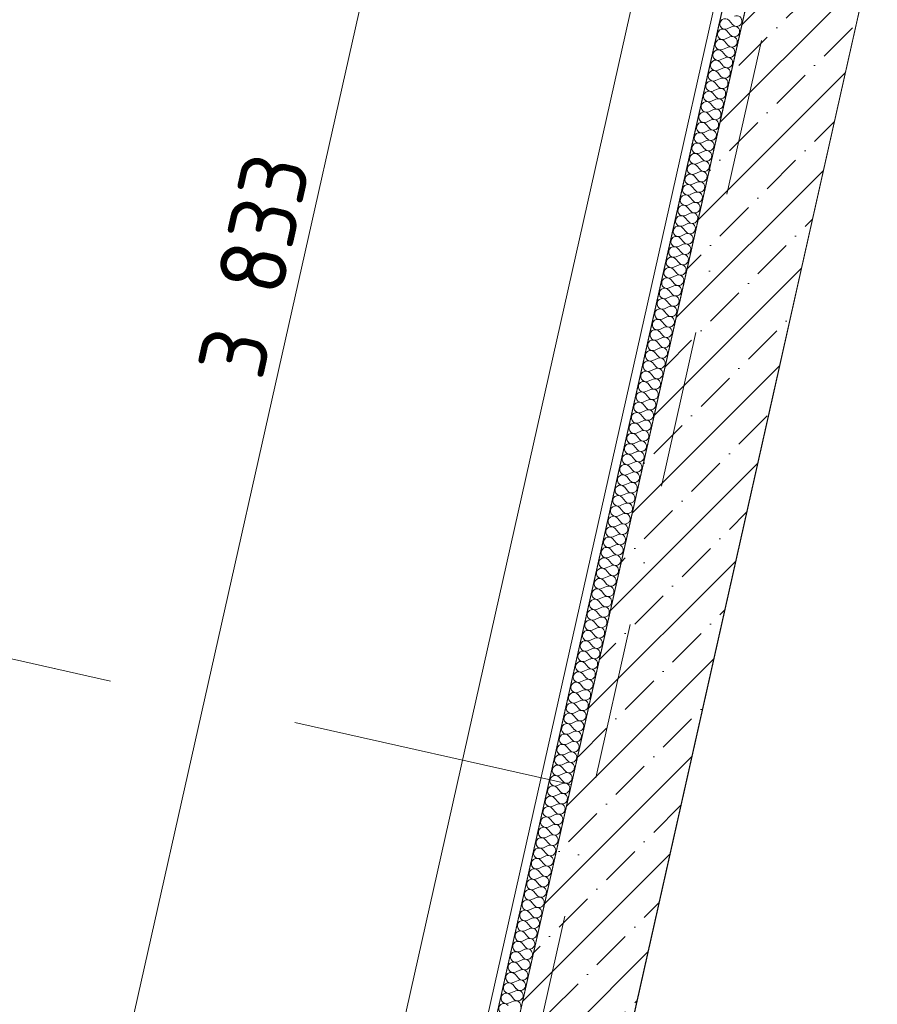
# Model space of a CAD drawing. Header units: millimetres. Extents: x -7218036 to -6936053, y 6003644 to 6210136.
# Tile 51 of 65: x -7186104 to -7184181, y 6140914 to 6143120. Entities that reach past the tile are written whole.
import ezdxf
from ezdxf.enums import TextEntityAlignment as Align

# ---------------------------------------------------------------- set-up
doc = ezdxf.new("R2010")
doc.units = ezdxf.units.MM
doc.header["$MEASUREMENT"] = 0
doc.linetypes.add('Разомкнутая', pattern=[1058.333302, 634.99999, -423.333311])
doc.linetypes.add('Штрихпунктирная', pattern=[670.277762, 352.777767, -176.388884, 0, -141.111112])
for name, color, linetype in [('S - автостоянка.АР', 7, 'Continuous'), ('S - МОП.АР', 7, 'Continuous'), ('АР-Стены_внешние_.АР', 7, 'Continuous'), ('АР-Стены_Перегородки_100_.АР', 7, 'Continuous'), ('АР-Чертеж-Оси_Осевые размеры.АР', 7, 'Continuous'), ('АР-Чертеж-Размеры.АР', 7, 'Continuous')]:
    doc.layers.add(name, color=color, linetype=linetype)
for name, color, linetype, lineweight in [('АР-рампа.АР_Ном._пера__1', 7, 'Continuous', 0), ('АР-Стены_внешние_.АР_Ном._пера__1', 7, 'Continuous', 0), ('АР-Стены_Перегородки_100_.АР_Ном._пера__1', 7, 'Continuous', 5), ('АР-Чертеж-Оси_Осевые размеры.АР_Ном._пера__120', 7, 'Continuous', 0), ('АР-Чертеж-Размеры.АР_Ном._пера__1', 7, 'Continuous', 0), ('АР_Машиноместа в паркинге_Ном._пера__120', 7, 'Continuous', 20)]:
    doc.layers.add(name, color=color, linetype=linetype, lineweight=lineweight)
doc.styles.add('РЎР“Р•РќР•Р\xa0РР\xa0_РЎРўРР›Р¬_1', font='GOST_Common.ttf')
doc.styles.add('РЎР“Р•РќР•Р\xa0РР\xa0_РЎРўРР›Р¬_3', font='GOTHIC.TTF')
doc.dimstyles.new('СГЕНЕРИР_СТИЛЬ__8', dxfattribs={"dimtxt": 150, "dimasz": 190, "dimexe": 0.18, "dimexo": 2000, "dimgap": 0, "dimtad": 1, "dimdec": 0, "dimzin": 0, "dimdsep": 46, "dimtxsty": 'РЎР“Р•РќР•Р\xa0РР\xa0_РЎРўРР›Р¬_1', "dimblk": 'ARROWHEAD_6', "dimblk1": 'ARROWHEAD_6', "dimblk2": 'ARROWHEAD_6', "dimcen": 0.09, "dimclrd": 7, "dimclre": 7, "dimclrt": 7, "dimazin": 0, "dimtfac": 1, "dimtdec": 4, "dimtmove": 0, "dimatfit": 3, "dimfxl": 0, "dimtolj": 1, "dimtzin": 0, "dimarcsym": 0})

# ---------------------------------------------------------------- blocks, each defined once
blk = doc.blocks.new('*X541', base_point=(-6566190.3, 6562677.8))
at = {"layer": 'АР-Стены_Перегородки_100_.АР_Ном._пера__1', "color": 7, "linetype": 'Continuous', "lineweight": 0}
for p, q in [((-7184513.3, 6143118.3), (-7184505.6, 6143109.2)), ((-7184518.5, 6143095), (-7184510.8, 6143086)), ((-7184517.5, 6143099.7), (-7184506.6, 6143104.6)), ((-7184523.7, 6143071.8), (-7184516, 6143062.7)), ((-7184522.7, 6143076.4), (-7184511.8, 6143081.3)), ((-7184528.9, 6143048.6), (-7184521.2, 6143039.5)), ((-7184527.9, 6143053.2), (-7184517, 6143058.1)), ((-7184533.1, 6143030), (-7184522.3, 6143034.9)), ((-7184538.3, 6143006.7), (-7184527.5, 6143011.6)), ((-7184534.2, 6143025.3), (-7184526.4, 6143016.3)), ((-7184543.6, 6142983.5), (-7184532.7, 6142988.4)), ((-7184539.4, 6143002.1), (-7184531.7, 6142993)), ((-7184548.8, 6142960.3), (-7184537.9, 6142965.2)), ((-7184544.6, 6142978.9), (-7184536.9, 6142969.8)), ((-7184554, 6142937.1), (-7184543.1, 6142941.9)), ((-7184549.8, 6142955.6), (-7184542.1, 6142946.6)), ((-7184559.2, 6142913.8), (-7184548.3, 6142918.7)), ((-7184555, 6142932.4), (-7184547.3, 6142923.4)), ((-7184564.4, 6142890.6), (-7184553.6, 6142895.5)), ((-7184560.3, 6142909.2), (-7184552.5, 6142900.1)), ((-7184569.6, 6142867.4), (-7184558.8, 6142872.2)), ((-7184565.5, 6142885.9), (-7184557.7, 6142876.9)), ((-7184570.7, 6142862.7), (-7184563, 6142853.7)), ((-7184575.9, 6142839.5), (-7184568.2, 6142830.4)), ((-7184574.9, 6142844.1), (-7184564, 6142849)), ((-7184581.1, 6142816.3), (-7184573.4, 6142807.2)), ((-7184580.1, 6142820.9), (-7184569.2, 6142825.8)), ((-7184586.3, 6142793), (-7184578.6, 6142784)), ((-7184585.3, 6142797.7), (-7184574.4, 6142802.6)), ((-7184591.6, 6142769.8), (-7184583.8, 6142760.7)), ((-7184590.5, 6142774.4), (-7184579.7, 6142779.3)), ((-7184596.8, 6142746.6), (-7184589, 6142737.5)), ((-7184595.7, 6142751.2), (-7184584.9, 6142756.1)), ((-7184602, 6142723.3), (-7184594.3, 6142714.3)), ((-7184600.9, 6142728), (-7184590.1, 6142732.9)), ((-7184607.2, 6142700.1), (-7184599.5, 6142691)), ((-7184606.2, 6142704.7), (-7184595.3, 6142709.6)), ((-7184612.4, 6142676.9), (-7184604.7, 6142667.8)), ((-7184611.4, 6142681.5), (-7184600.5, 6142686.4)), ((-7184617.6, 6142653.6), (-7184609.9, 6142644.6)), ((-7184616.6, 6142658.3), (-7184605.7, 6142663.2)), ((-7184622.9, 6142630.4), (-7184615.1, 6142621.4)), ((-7184621.8, 6142635.1), (-7184611, 6142639.9)), ((-7184628.1, 6142607.2), (-7184620.4, 6142598.1)), ((-7184627, 6142611.8), (-7184616.2, 6142616.7)), ((-7184632.3, 6142588.6), (-7184621.4, 6142593.5)), ((-7184637.5, 6142565.4), (-7184626.6, 6142570.2)), ((-7184633.3, 6142583.9), (-7184625.6, 6142574.9)), ((-7184642.7, 6142542.1), (-7184631.8, 6142547)), ((-7184638.5, 6142560.7), (-7184630.8, 6142551.7)), ((-7184647.9, 6142518.9), (-7184637, 6142523.8)), ((-7184643.7, 6142537.5), (-7184636, 6142528.4)), ((-7184653.1, 6142495.7), (-7184642.3, 6142500.6)), ((-7184648.9, 6142514.3), (-7184641.2, 6142505.2)), ((-7184658.3, 6142472.4), (-7184647.5, 6142477.3)), ((-7184654.2, 6142491), (-7184646.4, 6142482)), ((-7184663.6, 6142449.2), (-7184652.7, 6142454.1)), ((-7184659.4, 6142467.8), (-7184651.7, 6142458.7)), ((-7184668.8, 6142426), (-7184657.9, 6142430.9)), ((-7184664.6, 6142444.6), (-7184656.9, 6142435.5)), ((-7184669.8, 6142421.3), (-7184662.1, 6142412.3)), ((-7184675, 6142398.1), (-7184667.3, 6142389)), ((-7184674, 6142402.7), (-7184663.1, 6142407.6)), ((-7184680.3, 6142374.9), (-7184672.5, 6142365.8)), ((-7184679.2, 6142379.5), (-7184668.4, 6142384.4)), ((-7184685.5, 6142351.6), (-7184677.7, 6142342.6)), ((-7184684.4, 6142356.3), (-7184673.6, 6142361.2)), ((-7184690.7, 6142328.4), (-7184683, 6142319.4)), ((-7184689.6, 6142333.1), (-7184678.8, 6142337.9)), ((-7184695.9, 6142305.2), (-7184688.2, 6142296.1)), ((-7184694.9, 6142309.8), (-7184684, 6142314.7)), ((-7184701.1, 6142281.9), (-7184693.4, 6142272.9)), ((-7184700.1, 6142286.6), (-7184689.2, 6142291.5)), ((-7184706.3, 6142258.7), (-7184698.6, 6142249.7)), ((-7184705.3, 6142263.4), (-7184694.4, 6142268.2)), ((-7184711.6, 6142235.5), (-7184703.8, 6142226.4)), ((-7184710.5, 6142240.1), (-7184699.7, 6142245)), ((-7184716.8, 6142212.3), (-7184709.1, 6142203.2)), ((-7184715.7, 6142216.9), (-7184704.9, 6142221.8)), ((-7184722, 6142189), (-7184714.3, 6142180)), ((-7184721, 6142193.7), (-7184710.1, 6142198.6)), ((-7184727.2, 6142165.8), (-7184719.5, 6142156.7)), ((-7184726.2, 6142170.4), (-7184715.3, 6142175.3)), ((-7184731.4, 6142147.2), (-7184720.5, 6142152.1)), ((-7184736.6, 6142124), (-7184725.7, 6142128.9)), ((-7184732.4, 6142142.6), (-7184724.7, 6142133.5)), ((-7184741.8, 6142100.7), (-7184731, 6142105.6)), ((-7184737.6, 6142119.3), (-7184729.9, 6142110.3)), ((-7184747, 6142077.5), (-7184736.2, 6142082.4)), ((-7184742.9, 6142096.1), (-7184735.1, 6142087)), ((-7184752.3, 6142054.3), (-7184741.4, 6142059.2)), ((-7184748.1, 6142072.9), (-7184740.4, 6142063.8)), ((-7184757.5, 6142031.1), (-7184746.6, 6142035.9)), ((-7184753.3, 6142049.6), (-7184745.6, 6142040.6)), ((-7184762.7, 6142007.8), (-7184751.8, 6142012.7)), ((-7184758.5, 6142026.4), (-7184750.8, 6142017.4)), ((-7184767.9, 6141984.6), (-7184757.1, 6141989.5)), ((-7184763.7, 6142003.2), (-7184756, 6141994.1)), ((-7184769, 6141979.9), (-7184761.2, 6141970.9)), ((-7184774.2, 6141956.7), (-7184766.4, 6141947.7)), ((-7184773.1, 6141961.4), (-7184762.3, 6141966.2)), ((-7184779.4, 6141933.5), (-7184771.7, 6141924.4)), ((-7184778.3, 6141938.1), (-7184767.5, 6141943)), ((-7184784.6, 6141910.3), (-7184776.9, 6141901.2)), ((-7184783.6, 6141914.9), (-7184772.7, 6141919.8)), ((-7184789.8, 6141887), (-7184782.1, 6141878)), ((-7184788.8, 6141891.7), (-7184777.9, 6141896.6)), ((-7184795, 6141863.8), (-7184787.3, 6141854.7)), ((-7184794, 6141868.4), (-7184783.1, 6141873.3)), ((-7184800.3, 6141840.6), (-7184792.5, 6141831.5)), ((-7184799.2, 6141845.2), (-7184788.4, 6141850.1)), ((-7184805.5, 6141817.3), (-7184797.7, 6141808.3)), ((-7184804.4, 6141822), (-7184793.6, 6141826.9)), ((-7184810.7, 6141794.1), (-7184803, 6141785)), ((-7184809.7, 6141798.7), (-7184798.8, 6141803.6)), ((-7184815.9, 6141770.9), (-7184808.2, 6141761.8)), ((-7184814.9, 6141775.5), (-7184804, 6141780.4)), ((-7184821.1, 6141747.6), (-7184813.4, 6141738.6)), ((-7184820.1, 6141752.3), (-7184809.2, 6141757.2)), ((-7184826.3, 6141724.4), (-7184818.6, 6141715.4)), ((-7184825.3, 6141729.1), (-7184814.4, 6141733.9)), ((-7184830.5, 6141705.8), (-7184819.7, 6141710.7)), ((-7184835.7, 6141682.6), (-7184824.9, 6141687.5)), ((-7184831.6, 6141701.2), (-7184823.8, 6141692.1)), ((-7184841, 6141659.4), (-7184830.1, 6141664.2)), ((-7184836.8, 6141677.9), (-7184829.1, 6141668.9)), ((-7184846.2, 6141636.1), (-7184835.3, 6141641)), ((-7184842, 6141654.7), (-7184834.3, 6141645.7)), ((-7184851.4, 6141612.9), (-7184840.5, 6141617.8)), ((-7184847.2, 6141631.5), (-7184839.5, 6141622.4)), ((-7184856.6, 6141589.7), (-7184845.8, 6141594.6)), ((-7184852.4, 6141608.3), (-7184844.7, 6141599.2)), ((-7184861.8, 6141566.4), (-7184851, 6141571.3)), ((-7184857.7, 6141585), (-7184849.9, 6141576)), ((-7184867, 6141543.2), (-7184856.2, 6141548.1)), ((-7184862.9, 6141561.8), (-7184855.1, 6141552.7)), ((-7184868.1, 6141538.6), (-7184860.4, 6141529.5)), ((-7184873.3, 6141515.3), (-7184865.6, 6141506.3)), ((-7184872.3, 6141520), (-7184861.4, 6141524.9)), ((-7184878.5, 6141492.1), (-7184870.8, 6141483)), ((-7184877.5, 6141496.7), (-7184866.6, 6141501.6)), ((-7184883.7, 6141468.9), (-7184876, 6141459.8)), ((-7184882.7, 6141473.5), (-7184871.8, 6141478.4)), ((-7184889, 6141445.6), (-7184881.2, 6141436.6)), ((-7184887.9, 6141450.3), (-7184877.1, 6141455.2)), ((-7184894.2, 6141422.4), (-7184886.4, 6141413.4)), ((-7184893.1, 6141427.1), (-7184882.3, 6141431.9)), ((-7184899.4, 6141399.2), (-7184891.7, 6141390.1)), ((-7184898.3, 6141403.8), (-7184887.5, 6141408.7)), ((-7184904.6, 6141375.9), (-7184896.9, 6141366.9)), ((-7184903.6, 6141380.6), (-7184892.7, 6141385.5)), ((-7184909.8, 6141352.7), (-7184902.1, 6141343.7)), ((-7184908.8, 6141357.4), (-7184897.9, 6141362.2)), ((-7184915, 6141329.5), (-7184907.3, 6141320.4)), ((-7184914, 6141334.1), (-7184903.1, 6141339)), ((-7184920.3, 6141306.3), (-7184912.5, 6141297.2)), ((-7184919.2, 6141310.9), (-7184908.4, 6141315.8)), ((-7184925.5, 6141283), (-7184917.8, 6141274)), ((-7184924.4, 6141287.7), (-7184913.6, 6141292.6)), ((-7184929.7, 6141264.4), (-7184918.8, 6141269.3)), ((-7184934.9, 6141241.2), (-7184924, 6141246.1)), ((-7184930.7, 6141259.8), (-7184923, 6141250.7)), ((-7184940.1, 6141218), (-7184929.2, 6141222.9)), ((-7184935.9, 6141236.6), (-7184928.2, 6141227.5)), ((-7184945.3, 6141194.7), (-7184934.4, 6141199.6)), ((-7184941.1, 6141213.3), (-7184933.4, 6141204.3)), ((-7184950.5, 6141171.5), (-7184939.7, 6141176.4)), ((-7184946.4, 6141190.1), (-7184938.6, 6141181)), ((-7184955.7, 6141148.3), (-7184944.9, 6141153.2)), ((-7184951.6, 6141166.9), (-7184943.8, 6141157.8)), ((-7184961, 6141125.1), (-7184950.1, 6141129.9)), ((-7184956.8, 6141143.6), (-7184949.1, 6141134.6)), ((-7184966.2, 6141101.8), (-7184955.3, 6141106.7)), ((-7184962, 6141120.4), (-7184954.3, 6141111.4)), ((-7184967.2, 6141097.2), (-7184959.5, 6141088.1)), ((-7184972.4, 6141073.9), (-7184964.7, 6141064.9)), ((-7184971.4, 6141078.6), (-7184960.5, 6141083.5)), ((-7184977.7, 6141050.7), (-7184969.9, 6141041.7)), ((-7184976.6, 6141055.4), (-7184965.8, 6141060.2)), ((-7184982.9, 6141027.5), (-7184975.1, 6141018.4)), ((-7184981.8, 6141032.1), (-7184971, 6141037)), ((-7184988.1, 6141004.3), (-7184980.4, 6140995.2)), ((-7184987, 6141008.9), (-7184976.2, 6141013.8)), ((-7184993.3, 6140981), (-7184985.6, 6140972)), ((-7184992.3, 6140985.7), (-7184981.4, 6140990.6)), ((-7184998.5, 6140957.8), (-7184990.8, 6140948.7)), ((-7184997.5, 6140962.4), (-7184986.6, 6140967.3)), ((-7185003.7, 6140934.6), (-7184996, 6140925.5)), ((-7185002.7, 6140939.2), (-7184991.8, 6140944.1)), ((-7185007.9, 6140916), (-7184997.1, 6140920.9))]:
    blk.add_line(p, q, dxfattribs=at)
for centre, start, end in [((-7184522.3, 6143110.5), 40.4717, 294.2115), ((-7184496.5, 6143116.9), 220.4717, 347.3416), ((-7184496.5, 6143116.9), 347.3416, 114.2115), ((-7184527.6, 6143087.3), 40.4717, 294.2115), ((-7184501.7, 6143093.7), 347.3416, 114.2115), ((-7184532.8, 6143064.1), 40.4717, 294.2115), ((-7184506.9, 6143070.5), 347.3416, 114.2115), ((-7184501.7, 6143093.7), 220.4717, 347.3416), ((-7184538, 6143040.8), 40.4717, 294.2115), ((-7184512.2, 6143047.2), 347.3416, 114.2115), ((-7184506.9, 6143070.5), 220.4717, 347.3416), ((-7184543.2, 6143017.6), 40.4717, 294.2115), ((-7184517.4, 6143024), 347.3416, 114.2115), ((-7184512.2, 6143047.2), 220.4717, 347.3416), ((-7184548.4, 6142994.4), 40.4717, 294.2115), ((-7184522.6, 6143000.8), 347.3416, 114.2115), ((-7184517.4, 6143024), 220.4717, 347.3416), ((-7184553.7, 6142971.1), 40.4717, 294.2115), ((-7184527.8, 6142977.5), 347.3416, 114.2115), ((-7184522.6, 6143000.8), 220.4717, 347.3416), ((-7184558.9, 6142947.9), 40.4717, 294.2115), ((-7184533, 6142954.3), 347.3416, 114.2115), ((-7184527.8, 6142977.5), 220.4717, 347.3416), ((-7184538.2, 6142931.1), 347.3416, 114.2115), ((-7184533, 6142954.3), 220.4717, 347.3416), ((-7184564.1, 6142924.7), 40.4717, 294.2115), ((-7184543.5, 6142907.9), 347.3416, 114.2115), ((-7184538.2, 6142931.1), 220.4717, 347.3416), ((-7184569.3, 6142901.5), 40.4717, 294.2115), ((-7184548.7, 6142884.6), 347.3416, 114.2115), ((-7184543.5, 6142907.9), 220.4717, 347.3416), ((-7184574.5, 6142878.2), 40.4717, 294.2115), ((-7184553.9, 6142861.4), 347.3416, 114.2115), ((-7184548.7, 6142884.6), 220.4717, 347.3416), ((-7184579.7, 6142855), 40.4717, 294.2115), ((-7184559.1, 6142838.2), 347.3416, 114.2115), ((-7184553.9, 6142861.4), 220.4717, 347.3416), ((-7184585, 6142831.8), 40.4717, 294.2115), ((-7184559.1, 6142838.2), 220.4717, 347.3416), ((-7184590.2, 6142808.5), 40.4717, 294.2115), ((-7184564.3, 6142814.9), 220.4717, 347.3416), ((-7184564.3, 6142814.9), 347.3416, 114.2115), ((-7184595.4, 6142785.3), 40.4717, 294.2115), ((-7184569.6, 6142791.7), 220.4717, 347.3416), ((-7184569.6, 6142791.7), 347.3416, 114.2115), ((-7184600.6, 6142762.1), 40.4717, 294.2115), ((-7184574.8, 6142768.5), 220.4717, 347.3416), ((-7184574.8, 6142768.5), 347.3416, 114.2115), ((-7184605.8, 6142738.8), 40.4717, 294.2115), ((-7184580, 6142745.2), 220.4717, 347.3416), ((-7184580, 6142745.2), 347.3416, 114.2115), ((-7184611, 6142715.6), 40.4717, 294.2115), ((-7184585.2, 6142722), 220.4717, 347.3416), ((-7184585.2, 6142722), 347.3416, 114.2115), ((-7184616.3, 6142692.4), 40.4717, 294.2115), ((-7184590.4, 6142698.8), 220.4717, 347.3416), ((-7184590.4, 6142698.8), 347.3416, 114.2115), ((-7184621.5, 6142669.1), 40.4717, 294.2115), ((-7184595.6, 6142675.5), 220.4717, 347.3416), ((-7184595.6, 6142675.5), 347.3416, 114.2115), ((-7184626.7, 6142645.9), 40.4717, 294.2115), ((-7184600.9, 6142652.3), 347.3416, 114.2115), ((-7184631.9, 6142622.7), 40.4717, 294.2115), ((-7184606.1, 6142629.1), 347.3416, 114.2115), ((-7184600.9, 6142652.3), 220.4717, 347.3416), ((-7184637.1, 6142599.5), 40.4717, 294.2115), ((-7184611.3, 6142605.9), 347.3416, 114.2115), ((-7184606.1, 6142629.1), 220.4717, 347.3416), ((-7184642.4, 6142576.2), 40.4717, 294.2115), ((-7184616.5, 6142582.6), 347.3416, 114.2115), ((-7184611.3, 6142605.9), 220.4717, 347.3416), ((-7184647.6, 6142553), 40.4717, 294.2115), ((-7184621.7, 6142559.4), 347.3416, 114.2115), ((-7184616.5, 6142582.6), 220.4717, 347.3416), ((-7184652.8, 6142529.8), 40.4717, 294.2115), ((-7184626.9, 6142536.2), 347.3416, 114.2115), ((-7184621.7, 6142559.4), 220.4717, 347.3416), ((-7184658, 6142506.5), 40.4717, 294.2115), ((-7184632.2, 6142512.9), 347.3416, 114.2115), ((-7184626.9, 6142536.2), 220.4717, 347.3416), ((-7184637.4, 6142489.7), 347.3416, 114.2115), ((-7184632.2, 6142512.9), 220.4717, 347.3416), ((-7184663.2, 6142483.3), 40.4717, 294.2115), ((-7184642.6, 6142466.5), 347.3416, 114.2115), ((-7184637.4, 6142489.7), 220.4717, 347.3416), ((-7184668.4, 6142460.1), 40.4717, 294.2115), ((-7184647.8, 6142443.2), 347.3416, 114.2115), ((-7184642.6, 6142466.5), 220.4717, 347.3416), ((-7184673.7, 6142436.8), 40.4717, 294.2115), ((-7184653, 6142420), 347.3416, 114.2115), ((-7184647.8, 6142443.2), 220.4717, 347.3416), ((-7184678.9, 6142413.6), 40.4717, 294.2115), ((-7184658.3, 6142396.8), 347.3416, 114.2115), ((-7184653, 6142420), 220.4717, 347.3416), ((-7184684.1, 6142390.4), 40.4717, 294.2115), ((-7184658.3, 6142396.8), 220.4717, 347.3416), ((-7184689.3, 6142367.1), 40.4717, 294.2115), ((-7184663.5, 6142373.5), 220.4717, 347.3416), ((-7184663.5, 6142373.5), 347.3416, 114.2115), ((-7184694.5, 6142343.9), 40.4717, 294.2115), ((-7184668.7, 6142350.3), 220.4717, 347.3416), ((-7184668.7, 6142350.3), 347.3416, 114.2115), ((-7184699.7, 6142320.7), 40.4717, 294.2115), ((-7184673.9, 6142327.1), 220.4717, 347.3416), ((-7184673.9, 6142327.1), 347.3416, 114.2115), ((-7184705, 6142297.5), 40.4717, 294.2115), ((-7184679.1, 6142303.8), 220.4717, 347.3416), ((-7184679.1, 6142303.8), 347.3416, 114.2115), ((-7184710.2, 6142274.2), 40.4717, 294.2115), ((-7184684.3, 6142280.6), 220.4717, 347.3416), ((-7184684.3, 6142280.6), 347.3416, 114.2115), ((-7184715.4, 6142251), 40.4717, 294.2115), ((-7184689.6, 6142257.4), 220.4717, 347.3416), ((-7184689.6, 6142257.4), 347.3416, 114.2115), ((-7184720.6, 6142227.8), 40.4717, 294.2115), ((-7184694.8, 6142234.2), 347.3416, 114.2115), ((-7184725.8, 6142204.5), 40.4717, 294.2115), ((-7184700, 6142210.9), 347.3416, 114.2115), ((-7184694.8, 6142234.2), 220.4717, 347.3416), ((-7184731.1, 6142181.3), 40.4717, 294.2115), ((-7184705.2, 6142187.7), 347.3416, 114.2115), ((-7184700, 6142210.9), 220.4717, 347.3416), ((-7184736.3, 6142158.1), 40.4717, 294.2115), ((-7184710.4, 6142164.5), 347.3416, 114.2115), ((-7184705.2, 6142187.7), 220.4717, 347.3416), ((-7184741.5, 6142134.8), 40.4717, 294.2115), ((-7184715.6, 6142141.2), 347.3416, 114.2115), ((-7184710.4, 6142164.5), 220.4717, 347.3416), ((-7184746.7, 6142111.6), 40.4717, 294.2115), ((-7184720.9, 6142118), 347.3416, 114.2115), ((-7184715.6, 6142141.2), 220.4717, 347.3416), ((-7184751.9, 6142088.4), 40.4717, 294.2115), ((-7184726.1, 6142094.8), 347.3416, 114.2115), ((-7184720.9, 6142118), 220.4717, 347.3416), ((-7184731.3, 6142071.5), 347.3416, 114.2115), ((-7184726.1, 6142094.8), 220.4717, 347.3416), ((-7184757.1, 6142065.1), 40.4717, 294.2115), ((-7184736.5, 6142048.3), 347.3416, 114.2115), ((-7184731.3, 6142071.5), 220.4717, 347.3416), ((-7184762.4, 6142041.9), 40.4717, 294.2115), ((-7184741.7, 6142025.1), 347.3416, 114.2115), ((-7184736.5, 6142048.3), 220.4717, 347.3416), ((-7184767.6, 6142018.7), 40.4717, 294.2115), ((-7184747, 6142001.8), 347.3416, 114.2115), ((-7184741.7, 6142025.1), 220.4717, 347.3416), ((-7184772.8, 6141995.5), 40.4717, 294.2115), ((-7184752.2, 6141978.6), 347.3416, 114.2115), ((-7184747, 6142001.8), 220.4717, 347.3416), ((-7184778, 6141972.2), 40.4717, 294.2115), ((-7184757.4, 6141955.4), 347.3416, 114.2115), ((-7184752.2, 6141978.6), 220.4717, 347.3416), ((-7184783.2, 6141949), 40.4717, 294.2115), ((-7184757.4, 6141955.4), 220.4717, 347.3416), ((-7184788.4, 6141925.8), 40.4717, 294.2115), ((-7184762.6, 6141932.2), 220.4717, 347.3416), ((-7184762.6, 6141932.2), 347.3416, 114.2115), ((-7184793.7, 6141902.5), 40.4717, 294.2115), ((-7184767.8, 6141908.9), 220.4717, 347.3416), ((-7184767.8, 6141908.9), 347.3416, 114.2115), ((-7184798.9, 6141879.3), 40.4717, 294.2115), ((-7184773, 6141885.7), 220.4717, 347.3416), ((-7184773, 6141885.7), 347.3416, 114.2115), ((-7184804.1, 6141856.1), 40.4717, 294.2115), ((-7184778.3, 6141862.5), 220.4717, 347.3416), ((-7184778.3, 6141862.5), 347.3416, 114.2115), ((-7184809.3, 6141832.8), 40.4717, 294.2115), ((-7184783.5, 6141839.2), 220.4717, 347.3416), ((-7184783.5, 6141839.2), 347.3416, 114.2115), ((-7184814.5, 6141809.6), 40.4717, 294.2115), ((-7184788.7, 6141816), 220.4717, 347.3416), ((-7184788.7, 6141816), 347.3416, 114.2115), ((-7184819.7, 6141786.4), 40.4717, 294.2115), ((-7184793.9, 6141792.8), 347.3416, 114.2115), ((-7184825, 6141763.1), 40.4717, 294.2115), ((-7184799.1, 6141769.5), 347.3416, 114.2115), ((-7184793.9, 6141792.8), 220.4717, 347.3416), ((-7184830.2, 6141739.9), 40.4717, 294.2115), ((-7184804.3, 6141746.3), 347.3416, 114.2115), ((-7184799.1, 6141769.5), 220.4717, 347.3416), ((-7184835.4, 6141716.7), 40.4717, 294.2115), ((-7184809.6, 6141723.1), 347.3416, 114.2115), ((-7184804.3, 6141746.3), 220.4717, 347.3416), ((-7184840.6, 6141693.5), 40.4717, 294.2115), ((-7184814.8, 6141699.8), 347.3416, 114.2115), ((-7184809.6, 6141723.1), 220.4717, 347.3416), ((-7184845.8, 6141670.2), 40.4717, 294.2115), ((-7184820, 6141676.6), 347.3416, 114.2115), ((-7184814.8, 6141699.8), 220.4717, 347.3416), ((-7184851.1, 6141647), 40.4717, 294.2115), ((-7184825.2, 6141653.4), 347.3416, 114.2115), ((-7184820, 6141676.6), 220.4717, 347.3416), ((-7184830.4, 6141630.2), 347.3416, 114.2115), ((-7184825.2, 6141653.4), 220.4717, 347.3416), ((-7184856.3, 6141623.8), 40.4717, 294.2115), ((-7184835.7, 6141606.9), 347.3416, 114.2115), ((-7184830.4, 6141630.2), 220.4717, 347.3416), ((-7184861.5, 6141600.5), 40.4717, 294.2115), ((-7184840.9, 6141583.7), 347.3416, 114.2115), ((-7184835.7, 6141606.9), 220.4717, 347.3416), ((-7184866.7, 6141577.3), 40.4717, 294.2115), ((-7184846.1, 6141560.5), 347.3416, 114.2115), ((-7184840.9, 6141583.7), 220.4717, 347.3416), ((-7184871.9, 6141554.1), 40.4717, 294.2115), ((-7184851.3, 6141537.2), 347.3416, 114.2115), ((-7184846.1, 6141560.5), 220.4717, 347.3416), ((-7184877.1, 6141530.8), 40.4717, 294.2115), ((-7184856.5, 6141514), 347.3416, 114.2115), ((-7184851.3, 6141537.2), 220.4717, 347.3416), ((-7184882.4, 6141507.6), 40.4717, 294.2115), ((-7184856.5, 6141514), 220.4717, 347.3416), ((-7184887.6, 6141484.4), 40.4717, 294.2115), ((-7184861.7, 6141490.8), 220.4717, 347.3416), ((-7184861.7, 6141490.8), 347.3416, 114.2115), ((-7184892.8, 6141461.1), 40.4717, 294.2115), ((-7184867, 6141467.5), 220.4717, 347.3416), ((-7184867, 6141467.5), 347.3416, 114.2115), ((-7184898, 6141437.9), 40.4717, 294.2115), ((-7184872.2, 6141444.3), 220.4717, 347.3416), ((-7184872.2, 6141444.3), 347.3416, 114.2115), ((-7184903.2, 6141414.7), 40.4717, 294.2115), ((-7184877.4, 6141421.1), 220.4717, 347.3416), ((-7184877.4, 6141421.1), 347.3416, 114.2115), ((-7184908.4, 6141391.5), 40.4717, 294.2115), ((-7184882.6, 6141397.8), 220.4717, 347.3416), ((-7184882.6, 6141397.8), 347.3416, 114.2115), ((-7184913.7, 6141368.2), 40.4717, 294.2115), ((-7184887.8, 6141374.6), 220.4717, 347.3416), ((-7184887.8, 6141374.6), 347.3416, 114.2115), ((-7184918.9, 6141345), 40.4717, 294.2115), ((-7184893, 6141351.4), 347.3416, 114.2115), ((-7184924.1, 6141321.8), 40.4717, 294.2115), ((-7184898.3, 6141328.2), 347.3416, 114.2115), ((-7184893, 6141351.4), 220.4717, 347.3416), ((-7184929.3, 6141298.5), 40.4717, 294.2115), ((-7184903.5, 6141304.9), 347.3416, 114.2115), ((-7184898.3, 6141328.2), 220.4717, 347.3416), ((-7184934.5, 6141275.3), 40.4717, 294.2115), ((-7184908.7, 6141281.7), 347.3416, 114.2115), ((-7184903.5, 6141304.9), 220.4717, 347.3416), ((-7184939.8, 6141252.1), 40.4717, 294.2115), ((-7184913.9, 6141258.5), 347.3416, 114.2115), ((-7184908.7, 6141281.7), 220.4717, 347.3416), ((-7184945, 6141228.8), 40.4717, 294.2115), ((-7184919.1, 6141235.2), 347.3416, 114.2115), ((-7184913.9, 6141258.5), 220.4717, 347.3416), ((-7184950.2, 6141205.6), 40.4717, 294.2115), ((-7184924.3, 6141212), 347.3416, 114.2115), ((-7184919.1, 6141235.2), 220.4717, 347.3416), ((-7184929.6, 6141188.8), 347.3416, 114.2115), ((-7184924.3, 6141212), 220.4717, 347.3416), ((-7184955.4, 6141182.4), 40.4717, 294.2115), ((-7184934.8, 6141165.5), 347.3416, 114.2115), ((-7184929.6, 6141188.8), 220.4717, 347.3416), ((-7184960.6, 6141159.1), 40.4717, 294.2115), ((-7184940, 6141142.3), 347.3416, 114.2115), ((-7184934.8, 6141165.5), 220.4717, 347.3416), ((-7184965.8, 6141135.9), 40.4717, 294.2115), ((-7184945.2, 6141119.1), 347.3416, 114.2115), ((-7184940, 6141142.3), 220.4717, 347.3416), ((-7184971.1, 6141112.7), 40.4717, 294.2115), ((-7184950.4, 6141095.8), 347.3416, 114.2115), ((-7184945.2, 6141119.1), 220.4717, 347.3416), ((-7184976.3, 6141089.4), 40.4717, 294.2115), ((-7184955.7, 6141072.6), 347.3416, 114.2115), ((-7184950.4, 6141095.8), 220.4717, 347.3416), ((-7184981.5, 6141066.2), 40.4717, 294.2115), ((-7184955.7, 6141072.6), 220.4717, 347.3416), ((-7184986.7, 6141043), 40.4717, 294.2115), ((-7184960.9, 6141049.4), 220.4717, 347.3416), ((-7184960.9, 6141049.4), 347.3416, 114.2115), ((-7184991.9, 6141019.8), 40.4717, 294.2115), ((-7184966.1, 6141026.2), 220.4717, 347.3416), ((-7184966.1, 6141026.2), 347.3416, 114.2115), ((-7184997.1, 6140996.5), 40.4717, 294.2115), ((-7184971.3, 6141002.9), 220.4717, 347.3416), ((-7184971.3, 6141002.9), 347.3416, 114.2115), ((-7185002.4, 6140973.3), 40.4717, 294.2115), ((-7184976.5, 6140979.7), 220.4717, 347.3416), ((-7184976.5, 6140979.7), 347.3416, 114.2115), ((-7185007.6, 6140950.1), 40.4717, 294.2115), ((-7184981.7, 6140956.5), 220.4717, 347.3416), ((-7184981.7, 6140956.5), 347.3416, 114.2115), ((-7185012.8, 6140926.8), 40.4717, 294.2115), ((-7184987, 6140933.2), 220.4717, 347.3416), ((-7184987, 6140933.2), 347.3416, 114.2115), ((-7185018, 6140903.6), 40.4717, 294.2115), ((-7184992.2, 6140910), 347.3416, 114.2115)]:
    blk.add_arc(centre, 11.9, start, end, dxfattribs=at)
blk = doc.blocks.new('Стена_307_2', base_point=(-7185857.8, 6136996.3))
at = {"layer": 'АР-Стены_Перегородки_100_.АР_Ном._пера__1', "color": 7, "linetype": 'Continuous', "lineweight": 0, "flags": 128}
for points in [[(-7182569, 6151867.3), (-7185906.5, 6137007.3)], [(-7185857.8, 6136996.3), (-7182533.4, 6151797.8)]]:
    blk.add_lwpolyline(points, dxfattribs=at)
at = {"layer": 'АР-Стены_Перегородки_100_.АР', "color": 7, "lineweight": 0}
blk.add_blockref('*X541', (-6566190.3, 6562677.8), dxfattribs=at)
blk = doc.blocks.new('Стандартный Маркер Сетки[20]_2', base_point=(-7182312.1, 6152552))
at = {"layer": 'АР-Чертеж-Оси_Осевые размеры.АР_Ном._пера__120', "color": 7, "linetype": 'Штрихпунктирная', "lineweight": 0}
blk.add_line((-7182531.3, 6151576.3), (-7187093.8, 6131261.9), dxfattribs=at)
at = {"layer": 'АР-Чертеж-Оси_Осевые размеры.АР_Ном._пера__120', "color": 7, "lineweight": 0, "style": 'РЎР“Р•РќР•Р\xa0РР\xa0_РЎРўРР›Р¬_3'}
blk.add_attdef('AC_MarkerText_1', text='', height=350, rotation=347.3417, dxfattribs=at).set_placement((-7187352.5, 6129979.4), align=Align.TOP_CENTER)
blk = doc.blocks.new('Стандартный Маркер Сетки[35]_2', base_point=(-7182312.1, 6152552))
at = {"layer": 'АР-Чертеж-Оси_Осевые размеры.АР_Ном._пера__120', "color": 7, "linetype": 'Штрихпунктирная', "lineweight": 0}
blk.add_line((-7182531.3, 6151576.3), (-7187093.8, 6131261.9), dxfattribs=at)
at = {"layer": 'АР-Чертеж-Оси_Осевые размеры.АР_Ном._пера__120', "color": 7, "lineweight": 0, "style": 'РЎР“Р•РќР•Р\xa0РР\xa0_РЎРўРР›Р¬_3'}
blk.add_attdef('AC_MarkerText_1', text='', height=350, rotation=347.3417, dxfattribs=at).set_placement((-7187352.5, 6129979.4), align=Align.TOP_CENTER)
blk = doc.blocks.new('Стандартный Маркер Сетки[38]_2', base_point=(-7182312.1, 6152552))
at = {"layer": 'АР-Чертеж-Оси_Осевые размеры.АР_Ном._пера__120', "color": 7, "linetype": 'Штрихпунктирная', "lineweight": 0}
blk.add_line((-7182531.3, 6151576.3), (-7187093.8, 6131261.9), dxfattribs=at)
at = {"layer": 'АР-Чертеж-Оси_Осевые размеры.АР_Ном._пера__120', "color": 7, "lineweight": 0, "style": 'РЎР“Р•РќР•Р\xa0РР\xa0_РЎРўРР›Р¬_3'}
blk.add_attdef('AC_MarkerText_1', text='', height=350, rotation=347.3417, dxfattribs=at).set_placement((-7187352.5, 6129979.4), align=Align.TOP_CENTER)
blk = doc.blocks.new('Стандартный Маркер Сетки[39]_2', base_point=(-7182312.1, 6152552))
at = {"layer": 'АР-Чертеж-Оси_Осевые размеры.АР_Ном._пера__120', "color": 7, "linetype": 'Штрихпунктирная', "lineweight": 0}
blk.add_line((-7182531.3, 6151576.3), (-7187093.8, 6131261.9), dxfattribs=at)
at = {"layer": 'АР-Чертеж-Оси_Осевые размеры.АР_Ном._пера__120', "color": 7, "lineweight": 0, "style": 'РЎР“Р•РќР•Р\xa0РР\xa0_РЎРўРР›Р¬_3'}
blk.add_attdef('AC_MarkerText_1', text='', height=350, rotation=347.3417, dxfattribs=at).set_placement((-7187352.5, 6129979.4), align=Align.TOP_CENTER)
blk = doc.blocks.new('Стандартный Маркер Сетки[146]_2', base_point=(-7182312.1, 6152552))
at = {"layer": 'АР-Чертеж-Оси_Осевые размеры.АР_Ном._пера__120', "color": 7, "linetype": 'Штрихпунктирная', "lineweight": 0}
blk.add_line((-7182531.3, 6151576.3), (-7187093.8, 6131261.9), dxfattribs=at)
at = {"layer": 'АР-Чертеж-Оси_Осевые размеры.АР_Ном._пера__120', "color": 7, "lineweight": 0, "style": 'РЎР“Р•РќР•Р\xa0РР\xa0_РЎРўРР›Р¬_3'}
blk.add_attdef('AC_MarkerText_1', text='', height=350, rotation=347.3417, dxfattribs=at).set_placement((-7187352.5, 6129979.4), align=Align.TOP_CENTER)
blk = doc.blocks.new('Стандартный Маркер Сетки[161]_2', base_point=(-7182312.1, 6152552))
at = {"layer": 'АР-Чертеж-Оси_Осевые размеры.АР_Ном._пера__120', "color": 7, "linetype": 'Штрихпунктирная', "lineweight": 0}
blk.add_line((-7182531.3, 6151576.3), (-7187093.8, 6131261.9), dxfattribs=at)
at = {"layer": 'АР-Чертеж-Оси_Осевые размеры.АР_Ном._пера__120', "color": 7, "lineweight": 0, "style": 'РЎР“Р•РќР•Р\xa0РР\xa0_РЎРўРР›Р¬_3'}
blk.add_attdef('AC_MarkerText_1', text='', height=350, rotation=347.3417, dxfattribs=at).set_placement((-7187352.5, 6129979.4), align=Align.TOP_CENTER)
blk = doc.blocks.new('Стандартный Маркер Сетки[164]_2', base_point=(-7182312.1, 6152552))
at = {"layer": 'АР-Чертеж-Оси_Осевые размеры.АР_Ном._пера__120', "color": 7, "linetype": 'Штрихпунктирная', "lineweight": 0}
blk.add_line((-7182531.3, 6151576.3), (-7187093.8, 6131261.9), dxfattribs=at)
at = {"layer": 'АР-Чертеж-Оси_Осевые размеры.АР_Ном._пера__120', "color": 7, "lineweight": 0, "style": 'РЎР“Р•РќР•Р\xa0РР\xa0_РЎРўРР›Р¬_3'}
blk.add_attdef('AC_MarkerText_1', text='', height=350, rotation=347.3417, dxfattribs=at).set_placement((-7187352.5, 6129979.4), align=Align.TOP_CENTER)
blk = doc.blocks.new('Стандартный Маркер Сетки[165]_2', base_point=(-7182312.1, 6152552))
at = {"layer": 'АР-Чертеж-Оси_Осевые размеры.АР_Ном._пера__120', "color": 7, "linetype": 'Штрихпунктирная', "lineweight": 0}
blk.add_line((-7182531.3, 6151576.3), (-7187093.8, 6131261.9), dxfattribs=at)
at = {"layer": 'АР-Чертеж-Оси_Осевые размеры.АР_Ном._пера__120', "color": 7, "lineweight": 0, "style": 'РЎР“Р•РќР•Р\xa0РР\xa0_РЎРўРР›Р¬_3'}
blk.add_attdef('AC_MarkerText_1', text='', height=350, rotation=347.3417, dxfattribs=at).set_placement((-7187352.5, 6129979.4), align=Align.TOP_CENTER)
blk = doc.blocks.new('*D1082', base_point=(-6566190.3, 6562677.8))
at = {"layer": 'АР-Чертеж-Размеры.АР_Ном._пера__1', "color": 7, "linetype": 'Continuous', "lineweight": 0}
for p, q in [((-7184875.8, 6144363.6), (-7185967.2, 6144608.7)), ((-7185134.4, 6144524.2), (-7184983, 6144285.2)), ((-7185898.7, 6140664.6), (-7185058.7, 6144404.7)), ((-7185715.8, 6140623.5), (-7186807.3, 6140868.6)), ((-7185974.4, 6140784.1), (-7185823.1, 6140545.1)), ((-7186337, 6138713.2), (-7185898.7, 6140664.6))]:
    blk.add_line(p, q, dxfattribs=at)
at = {"layer": 'АР-Чертеж-Размеры.АР_Ном._пера__1', "color": 7, "lineweight": 0, "insert": (-7185560.2, 6142308.5), "char_height": 150, "attachment_point": 7, "rotation": 77.3416, "style": 'РЎР“Р•РќР•Р\xa0РР\xa0_РЎРўРР›Р¬_1'}
blk.add_mtext('\\A1;{\\pql;\\fGOST Common|b0|i0|c204|p0;\\W1.000000;3\xa0833}', dxfattribs=at)
blk = doc.blocks.new('ARROWHEAD_6')
at = {"color": 0, "linetype": 'Continuous', "lineweight": 0}
for p, q in [((-0.5, -0.5), (0.5, 0.5)), ((0, 0), (-1, 0))]:
    blk.add_line(p, q, dxfattribs=at)
blk = doc.blocks.new('*D1083', base_point=(-6566190.3, 6562677.8))
at = {"layer": 'АР-Чертеж-Размеры.АР_Ном._пера__1', "color": 7, "linetype": 'Continuous', "lineweight": 0}
for p, q in [((-7184696.1, 6146475.6), (-7184544.8, 6146236.6)), ((-7185058.7, 6144404.7), (-7184620.4, 6146356.1)), ((-7184875.8, 6144363.6), (-7185967.2, 6144608.7)), ((-7185134.4, 6144524.2), (-7184983, 6144285.2)), ((-7185898.7, 6140664.6), (-7185058.7, 6144404.7))]:
    blk.add_line(p, q, dxfattribs=at)
at = {"layer": 'АР-Чертеж-Размеры.АР_Ном._пера__1', "color": 7, "lineweight": 0, "insert": (-7184921.1, 6145154.3), "char_height": 150, "attachment_point": 7, "rotation": 77.3416, "style": 'РЎР“Р•РќР•Р\xa0РР\xa0_РЎРўРР›Р¬_1'}
blk.add_mtext('\\A1;{\\pql;\\fGOST Common|b0|i0|c204|p0;\\W1.000000;2\xa0000}', dxfattribs=at)
blk = doc.blocks.new('Стена_446_2', base_point=(-7185758.6, 6136867.2))
at = {"layer": 'АР-Стены_внешние_.АР', "linetype": 'Continuous', "lineweight": 0, "true_color": 0x000000}
h = blk.add_hatch(dxfattribs=at)
h.set_pattern_fill('Железобетон__project__0002', color=18, style=0, pattern_type=2)
h.set_pattern_definition([(45, (-6566190.34, 6562677.8), (-84.852814, 84.852814), []), (45, (-6566232.77, 6562720.22), (-84.852814, 84.852814), [90, -30, 0, -30])])
h.paths.add_polyline_path([(-7185609.3, 6136961.8), (-7183936.4, 6144410.3), (-7184180.3, 6144465.1), (-7185853.2, 6137016.6)])
at = {"layer": 'АР-Стены_внешние_.АР_Ном._пера__1', "color": 7, "linetype": 'Continuous', "lineweight": 5, "flags": 128}
for points in [[(-7184180.3, 6144465.1), (-7185853.2, 6137016.6)], [(-7185609.3, 6136961.8), (-7183936.4, 6144410.3)]]:
    blk.add_lwpolyline(points, dxfattribs=at)
blk = doc.blocks.new('Пандус Прямой 23[191]_2', base_point=(-7186162.4, 6144652.6))
at = {"layer": 'АР-рампа.АР_Ном._пера__1', "color": 7, "linetype": 'Continuous', "lineweight": 0}
for p, q in [((-7184479.3, 6144274.6), (-7185319.3, 6140534.4)), ((-7184284.2, 6144230.7), (-7185124.2, 6140490.6))]:
    blk.add_line(p, q, dxfattribs=at)
at = {"layer": 'АР-рампа.АР_Ном._пера__1', "color": 7, "linetype": 'Continuous', "lineweight": 0, "style": 'РЎР“Р•РќР•Р\xa0РР\xa0_РЎРўРР›Р¬_1'}
blk.add_attdef('mainPercentage', text='', height=300, rotation=77.3417, dxfattribs=at).set_placement((-7186724.4, 6142829.9), align=Align.MIDDLE_CENTER)

msp = doc.modelspace()

# ---------------------------------------------------------------- linework, layer by layer
at = {"layer": 'S - автостоянка.АР', "color": 9, "linetype": 'Continuous', "lineweight": 0, "true_color": 0xaec5d5, "flags": 128}
msp.add_lwpolyline([(-7177761.7, 6142818.6), (-7183980.3, 6144214.9), (-7184362.1, 6142512.2), (-7184413.9, 6142281.7), (-7185094.2, 6139253.6), (-7181591, 6138467.9), (-7181722.6, 6137882), (-7182106.2, 6136175), (-7181325.4, 6135999.7), (-7181380.4, 6135755.8), (-7179126.6, 6135247.8)], dxfattribs=at)
at = {"layer": 'S - МОП.АР', "color": 254, "linetype": 'Continuous', "lineweight": 0, "true_color": 0xd6d6d6, "flags": 128}
msp.add_lwpolyline([(-7193178.3, 6139993.2), (-7193469.8, 6138695.5), (-7185927.8, 6137001.6), (-7183536.1, 6147649.9), (-7191078.2, 6149343.8), (-7191576.4, 6147125.5), (-7191576.5, 6147125.5), (-7192214.2, 6144286), (-7192477.2, 6143115.2), (-7192915.4, 6141164.1)], close=True, dxfattribs=at)
at = {"layer": 'АР_Машиноместа в паркинге_Ном._пера__120', "color": 7, "linetype": 'Разомкнутая', "lineweight": 20}
msp.add_line((-7184867.3, 6141406.1), (-7192478.2, 6143115.4), dxfattribs=at)

# ---------------------------------------------------------------- block references
at = {"layer": 'АР-рампа.АР_Ном._пера__1', "color": 7, "linetype": 'Continuous', "lineweight": 0}
msp.add_blockref('Пандус Прямой 23[191]_2', (-7186162.4, 6144652.6), dxfattribs=at)
at = {"layer": 'АР-Стены_внешние_.АР', "color": 7, "lineweight": 0}
msp.add_blockref('Стена_446_2', (-7185758.6, 6136867.2), dxfattribs=at)
at = {"layer": 'АР-Стены_Перегородки_100_.АР', "color": 7, "lineweight": 0}
msp.add_blockref('Стена_307_2', (-7185857.8, 6136996.3), dxfattribs=at)
at = {"layer": 'АР-Чертеж-Оси_Осевые размеры.АР', "color": 8, "linetype": 'Continuous', "lineweight": 15}
for name in ['Стандартный Маркер Сетки[20]_2', 'Стандартный Маркер Сетки[35]_2', 'Стандартный Маркер Сетки[38]_2', 'Стандартный Маркер Сетки[39]_2', 'Стандартный Маркер Сетки[146]_2', 'Стандартный Маркер Сетки[161]_2', 'Стандартный Маркер Сетки[164]_2', 'Стандартный Маркер Сетки[165]_2']:
    msp.add_blockref(name, (-7182312.1, 6152552), dxfattribs=at)

# ---------------------------------------------------------------- dimensions: what is measured, and where the dimension line sits
at = {"layer": 'АР-Чертеж-Размеры.АР', "color": 7, "linetype": 'Continuous', "lineweight": 0}
for base, p1, p2, picture, middle in [((-7184620.4, 6146356.1), (-7186162.4, 6144652.6), (-7183845.9, 6146182.1), '*D1083', (-7184937.9, 6145421.8)), ((-7185058.7, 6144404.7), (-7187002.4, 6140912.5), (-7186162.4, 6144652.6), '*D1082', (-7185577, 6142576))]:
    dim = msp.add_linear_dim(base=base, p1=p1, p2=p2, angle=77.3416, dimstyle='СГЕНЕРИР_СТИЛЬ__8', dxfattribs=at)
    dim.commit()
    dim.dimension.update_dxf_attribs({"geometry": picture, "text_midpoint": middle, "dimtype": 160, "text_rotation": 77.3416})

doc.saveas('drawing.dxf')
